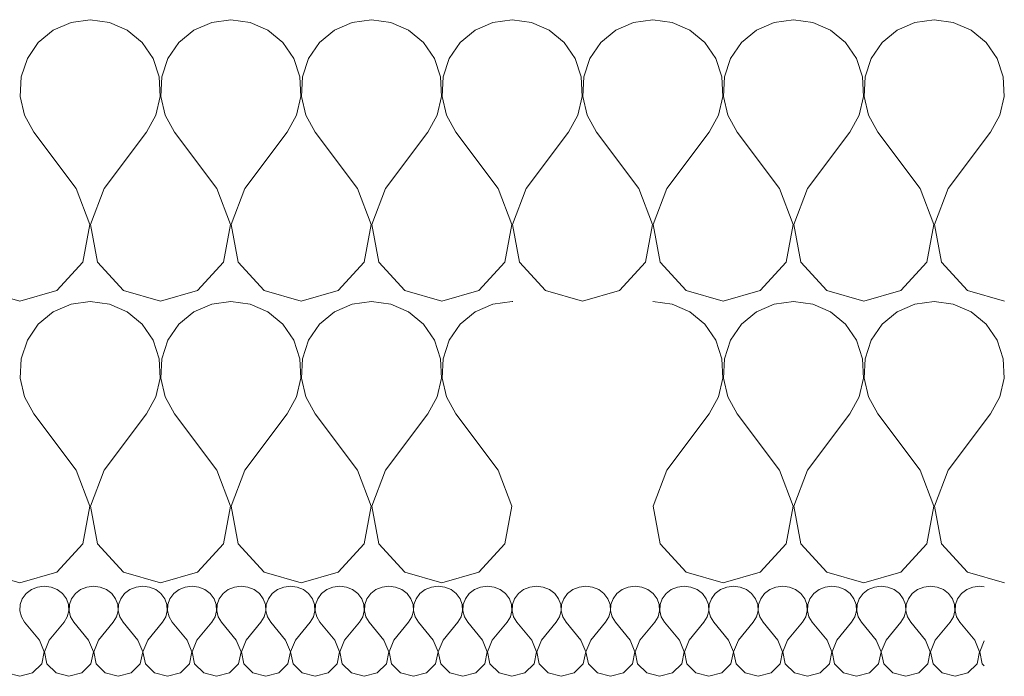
# Model space of a CAD drawing. Header units: millimetres. Extents: x -573548 to 674770, y -246895 to -89040.
# Tile 133 of 199: x 83099 to 83519, y -185929 to -185649. Entities that reach past the tile are written whole.
import ezdxf

# ---------------------------------------------------------------- set-up
doc = ezdxf.new("R2010")
doc.units = ezdxf.units.MM
doc.layers.add('Nowe_Drawing & Figure', color=7, linetype='Continuous')
doc.layers.add('Nowe_Drawing & Figure_Nr_pióra__59', color=8, linetype='Continuous', lineweight=9)

# ---------------------------------------------------------------- blocks, each defined once
blk = doc.blocks.new('*X106', base_point=(494560.37, -64691.1))
at = {"layer": 'Nowe_Drawing & Figure', "color": 21, "linetype": 'Continuous', "lineweight": 13, "true_color": 0xffaaaa}
for p, q in [((494450.85, -27260.17), (494449.21, -27262.35)), ((494453.08, -27258.48), (494450.85, -27260.17)), ((494455.73, -27257.41), (494453.08, -27258.48)), ((494458.6, -27257.05), (494455.73, -27257.41)), ((494461.47, -27257.41), (494458.6, -27257.05)), ((494464.12, -27258.48), (494461.47, -27257.41)), ((494466.35, -27260.17), (494464.12, -27258.48)), ((494468, -27262.35), (494466.35, -27260.17)), ((494471.85, -27260.17), (494470.21, -27262.35)), ((494474.08, -27258.48), (494471.85, -27260.17)), ((494476.73, -27257.41), (494474.08, -27258.48)), ((494479.6, -27257.05), (494476.73, -27257.41)), ((494482.47, -27257.41), (494479.6, -27257.05)), ((494485.12, -27258.48), (494482.47, -27257.41)), ((494487.35, -27260.17), (494485.12, -27258.48)), ((494489, -27262.35), (494487.35, -27260.17)), ((494492.85, -27260.17), (494491.21, -27262.35)), ((494495.08, -27258.48), (494492.85, -27260.17)), ((494497.73, -27257.41), (494495.08, -27258.48)), ((494500.6, -27257.05), (494497.73, -27257.41)), ((494503.47, -27257.41), (494500.6, -27257.05)), ((494506.12, -27258.48), (494503.47, -27257.41)), ((494508.35, -27260.17), (494506.12, -27258.48)), ((494510, -27262.35), (494508.35, -27260.17)), ((494513.85, -27260.17), (494512.21, -27262.35)), ((494516.08, -27258.48), (494513.85, -27260.17)), ((494518.73, -27257.41), (494516.08, -27258.48)), ((494521.6, -27257.05), (494518.73, -27257.41)), ((494524.47, -27257.41), (494521.6, -27257.05)), ((494527.12, -27258.48), (494524.47, -27257.41)), ((494529.35, -27260.17), (494527.12, -27258.48)), ((494531, -27262.35), (494529.35, -27260.17)), ((494534.85, -27260.17), (494533.21, -27262.35)), ((494537.08, -27258.48), (494534.85, -27260.17)), ((494539.73, -27257.41), (494537.08, -27258.48)), ((494542.6, -27257.05), (494539.73, -27257.41)), ((494545.47, -27257.41), (494542.6, -27257.05)), ((494548.12, -27258.48), (494545.47, -27257.41)), ((494550.35, -27260.17), (494548.12, -27258.48)), ((494552, -27262.35), (494550.35, -27260.17)), ((494555.85, -27260.17), (494554.21, -27262.35)), ((494558.08, -27258.48), (494555.85, -27260.17)), ((494560.73, -27257.41), (494558.08, -27258.48)), ((494563.6, -27257.05), (494560.73, -27257.41)), ((494566.47, -27257.41), (494563.6, -27257.05)), ((494569.12, -27258.48), (494566.47, -27257.41)), ((494571.35, -27260.17), (494569.12, -27258.48)), ((494573, -27262.35), (494571.35, -27260.17)), ((494576.85, -27260.17), (494575.21, -27262.35)), ((494579.08, -27258.48), (494576.85, -27260.17)), ((494581.73, -27257.41), (494579.08, -27258.48)), ((494584.6, -27257.05), (494581.73, -27257.41)), ((494587.47, -27257.41), (494584.6, -27257.05)), ((494590.12, -27258.48), (494587.47, -27257.41)), ((494592.35, -27260.17), (494590.12, -27258.48)), ((494594, -27262.35), (494592.35, -27260.17)), ((494597.85, -27260.17), (494596.21, -27262.35)), ((494600.08, -27258.48), (494597.85, -27260.17)), ((494602.73, -27257.41), (494600.08, -27258.48)), ((494605.6, -27257.05), (494602.73, -27257.41)), ((494608.47, -27257.41), (494605.6, -27257.05)), ((494611.12, -27258.48), (494608.47, -27257.41)), ((494613.35, -27260.17), (494611.12, -27258.48)), ((494615, -27262.35), (494613.35, -27260.17)), ((494618.85, -27260.17), (494617.21, -27262.35)), ((494621.08, -27258.48), (494618.85, -27260.17)), ((494623.73, -27257.41), (494621.08, -27258.48)), ((494626.6, -27257.05), (494623.73, -27257.41)), ((494629.47, -27257.41), (494626.6, -27257.05)), ((494632.12, -27258.48), (494629.47, -27257.41)), ((494634.35, -27260.17), (494632.12, -27258.48)), ((494636, -27262.35), (494634.35, -27260.17)), ((494639.85, -27260.17), (494638.21, -27262.35)), ((494642.08, -27258.48), (494639.85, -27260.17)), ((494644.73, -27257.41), (494642.08, -27258.48)), ((494647.6, -27257.05), (494644.73, -27257.41)), ((494650.47, -27257.41), (494647.6, -27257.05)), ((494653.12, -27258.48), (494650.47, -27257.41)), ((494655.35, -27260.17), (494653.12, -27258.48)), ((494657, -27262.35), (494655.35, -27260.17)), ((494660.85, -27260.17), (494659.21, -27262.35)), ((494663.08, -27258.48), (494660.85, -27260.17)), ((494665.73, -27257.41), (494663.08, -27258.48)), ((494668.6, -27257.05), (494665.73, -27257.41)), ((494671.47, -27257.41), (494668.6, -27257.05)), ((494674.12, -27258.48), (494671.47, -27257.41)), ((494676.35, -27260.17), (494674.12, -27258.48)), ((494678, -27262.35), (494676.35, -27260.17)), ((494681.85, -27260.17), (494680.21, -27262.35)), ((494684.08, -27258.48), (494681.85, -27260.17)), ((494686.73, -27257.41), (494684.08, -27258.48)), ((494689.6, -27257.05), (494686.73, -27257.41)), ((494692.47, -27257.41), (494689.6, -27257.05)), ((494695.12, -27258.48), (494692.47, -27257.41)), ((494697.35, -27260.17), (494695.12, -27258.48)), ((494699, -27262.35), (494697.35, -27260.17)), ((494702.85, -27260.17), (494701.21, -27262.35)), ((494705.08, -27258.48), (494702.85, -27260.17)), ((494707.73, -27257.41), (494705.08, -27258.48)), ((494710.6, -27257.05), (494707.73, -27257.41)), ((494713.47, -27257.41), (494710.6, -27257.05)), ((494716.12, -27258.48), (494713.47, -27257.41)), ((494718.35, -27260.17), (494716.12, -27258.48)), ((494720, -27262.35), (494718.35, -27260.17)), ((494723.85, -27260.17), (494722.21, -27262.35)), ((494726.08, -27258.48), (494723.85, -27260.17)), ((494728.73, -27257.41), (494726.08, -27258.48)), ((494731.6, -27257.05), (494728.73, -27257.41)), ((494734.47, -27257.41), (494731.6, -27257.05)), ((494737.12, -27258.48), (494734.47, -27257.41)), ((494739.35, -27260.17), (494737.12, -27258.48)), ((494741, -27262.35), (494739.35, -27260.17)), ((494744.85, -27260.17), (494743.21, -27262.35)), ((494747.08, -27258.48), (494744.85, -27260.17)), ((494749.73, -27257.41), (494747.08, -27258.48)), ((494752.6, -27257.05), (494749.73, -27257.41)), ((494755.47, -27257.41), (494752.6, -27257.05)), ((494758.12, -27258.48), (494755.47, -27257.41)), ((494760.35, -27260.17), (494758.12, -27258.48)), ((494762, -27262.35), (494760.35, -27260.17)), ((494765.85, -27260.17), (494764.21, -27262.35)), ((494768.08, -27258.48), (494765.85, -27260.17)), ((494770.73, -27257.41), (494768.08, -27258.48)), ((494773.6, -27257.05), (494770.73, -27257.41)), ((494776.47, -27257.41), (494773.6, -27257.05)), ((494779.12, -27258.48), (494776.47, -27257.41)), ((494781.35, -27260.17), (494779.12, -27258.48)), ((494783, -27262.35), (494781.35, -27260.17)), ((494786.85, -27260.17), (494785.21, -27262.35)), ((494789.08, -27258.48), (494786.85, -27260.17)), ((494791.73, -27257.41), (494789.08, -27258.48)), ((494794.6, -27257.05), (494791.73, -27257.41)), ((494797.47, -27257.41), (494794.6, -27257.05)), ((494800.12, -27258.48), (494797.47, -27257.41)), ((494802.35, -27260.17), (494800.12, -27258.48)), ((494804, -27262.35), (494802.35, -27260.17)), ((494807.85, -27260.17), (494806.21, -27262.35)), ((494810.08, -27258.48), (494807.85, -27260.17)), ((494812.73, -27257.41), (494810.08, -27258.48)), ((494815.6, -27257.05), (494812.73, -27257.41)), ((494818.47, -27257.41), (494815.6, -27257.05)), ((494821.12, -27258.48), (494818.47, -27257.41)), ((494823.35, -27260.17), (494821.12, -27258.48)), ((494825, -27262.35), (494823.35, -27260.17)), ((494828.85, -27260.17), (494827.21, -27262.35)), ((494831.08, -27258.48), (494828.85, -27260.17)), ((494833.73, -27257.41), (494831.08, -27258.48)), ((494836.6, -27257.05), (494833.73, -27257.41)), ((494839.47, -27257.41), (494836.6, -27257.05)), ((494842.12, -27258.48), (494839.47, -27257.41)), ((494844.35, -27260.17), (494842.12, -27258.48)), ((494846, -27262.35), (494844.35, -27260.17)), ((494849.85, -27260.17), (494848.21, -27262.35)), ((494852.08, -27258.48), (494849.85, -27260.17)), ((494854.73, -27257.41), (494852.08, -27258.48)), ((494857.6, -27257.05), (494854.73, -27257.41)), ((494859.6, -27257.3), (494857.6, -27257.05)), ((494449.21, -27262.35), (494448.29, -27264.86)), ((494468.92, -27264.86), (494468, -27262.35)), ((494470.21, -27262.35), (494469.29, -27264.86)), ((494489.92, -27264.86), (494489, -27262.35)), ((494491.21, -27262.35), (494490.29, -27264.86)), ((494510.92, -27264.86), (494510, -27262.35)), ((494512.21, -27262.35), (494511.29, -27264.86)), ((494531.92, -27264.86), (494531, -27262.35)), ((494533.21, -27262.35), (494532.29, -27264.86)), ((494552.92, -27264.86), (494552, -27262.35)), ((494554.21, -27262.35), (494553.29, -27264.86)), ((494573.92, -27264.86), (494573, -27262.35)), ((494575.21, -27262.35), (494574.29, -27264.86)), ((494594.92, -27264.86), (494594, -27262.35)), ((494596.21, -27262.35), (494595.29, -27264.86)), ((494615.92, -27264.86), (494615, -27262.35)), ((494617.21, -27262.35), (494616.29, -27264.86)), ((494636.92, -27264.86), (494636, -27262.35)), ((494638.21, -27262.35), (494637.29, -27264.86)), ((494657.92, -27264.86), (494657, -27262.35)), ((494659.21, -27262.35), (494658.29, -27264.86)), ((494678.92, -27264.86), (494678, -27262.35)), ((494680.21, -27262.35), (494679.29, -27264.86)), ((494699.92, -27264.86), (494699, -27262.35)), ((494701.21, -27262.35), (494700.29, -27264.86)), ((494720.92, -27264.86), (494720, -27262.35)), ((494722.21, -27262.35), (494721.29, -27264.86)), ((494741.92, -27264.86), (494741, -27262.35)), ((494743.21, -27262.35), (494742.29, -27264.86)), ((494762.92, -27264.86), (494762, -27262.35)), ((494764.21, -27262.35), (494763.29, -27264.86)), ((494783.92, -27264.86), (494783, -27262.35)), ((494785.21, -27262.35), (494784.29, -27264.86)), ((494804.92, -27264.86), (494804, -27262.35)), ((494806.21, -27262.35), (494805.29, -27264.86)), ((494825.92, -27264.86), (494825, -27262.35)), ((494827.21, -27262.35), (494826.29, -27264.86)), ((494846.92, -27264.86), (494846, -27262.35)), ((494848.21, -27262.35), (494847.29, -27264.86)), ((494448.29, -27264.86), (494448.15, -27267.51)), ((494448.15, -27267.51), (494448.8, -27270.09)), ((494468.41, -27270.09), (494469.06, -27267.51)), ((494469.06, -27267.51), (494468.92, -27264.86)), ((494469.29, -27264.86), (494469.15, -27267.51)), ((494469.15, -27267.51), (494469.8, -27270.09)), ((494489.41, -27270.09), (494490.06, -27267.51)), ((494490.06, -27267.51), (494489.92, -27264.86)), ((494490.29, -27264.86), (494490.15, -27267.51)), ((494490.15, -27267.51), (494490.8, -27270.09)), ((494510.41, -27270.09), (494511.06, -27267.51)), ((494511.06, -27267.51), (494510.92, -27264.86)), ((494511.29, -27264.86), (494511.15, -27267.51)), ((494511.15, -27267.51), (494511.8, -27270.09)), ((494531.41, -27270.09), (494532.06, -27267.51)), ((494532.06, -27267.51), (494531.92, -27264.86)), ((494532.29, -27264.86), (494532.15, -27267.51)), ((494532.15, -27267.51), (494532.8, -27270.09)), ((494552.41, -27270.09), (494553.06, -27267.51)), ((494553.06, -27267.51), (494552.92, -27264.86)), ((494553.29, -27264.86), (494553.15, -27267.51)), ((494553.15, -27267.51), (494553.8, -27270.09)), ((494573.41, -27270.09), (494574.06, -27267.51)), ((494574.06, -27267.51), (494573.92, -27264.86)), ((494574.29, -27264.86), (494574.15, -27267.51)), ((494574.15, -27267.51), (494574.8, -27270.09)), ((494594.41, -27270.09), (494595.06, -27267.51)), ((494595.06, -27267.51), (494594.92, -27264.86)), ((494595.29, -27264.86), (494595.15, -27267.51)), ((494595.15, -27267.51), (494595.8, -27270.09)), ((494615.41, -27270.09), (494616.06, -27267.51)), ((494616.06, -27267.51), (494615.92, -27264.86)), ((494616.29, -27264.86), (494616.15, -27267.51)), ((494616.15, -27267.51), (494616.8, -27270.09)), ((494636.41, -27270.09), (494637.06, -27267.51)), ((494637.06, -27267.51), (494636.92, -27264.86)), ((494637.29, -27264.86), (494637.15, -27267.51)), ((494637.15, -27267.51), (494637.8, -27270.09)), ((494657.41, -27270.09), (494658.06, -27267.51)), ((494658.06, -27267.51), (494657.92, -27264.86)), ((494658.29, -27264.86), (494658.15, -27267.51)), ((494658.15, -27267.51), (494658.8, -27270.09)), ((494678.41, -27270.09), (494679.06, -27267.51)), ((494679.06, -27267.51), (494678.92, -27264.86)), ((494679.29, -27264.86), (494679.15, -27267.51)), ((494679.15, -27267.51), (494679.8, -27270.09)), ((494699.41, -27270.09), (494700.06, -27267.51)), ((494700.06, -27267.51), (494699.92, -27264.86)), ((494700.29, -27264.86), (494700.15, -27267.51)), ((494700.15, -27267.51), (494700.8, -27270.09)), ((494720.41, -27270.09), (494721.06, -27267.51)), ((494721.06, -27267.51), (494720.92, -27264.86)), ((494721.29, -27264.86), (494721.15, -27267.51)), ((494721.15, -27267.51), (494721.8, -27270.09)), ((494741.41, -27270.09), (494742.06, -27267.51)), ((494742.06, -27267.51), (494741.92, -27264.86)), ((494742.29, -27264.86), (494742.15, -27267.51)), ((494742.15, -27267.51), (494742.8, -27270.09)), ((494762.41, -27270.09), (494763.06, -27267.51)), ((494763.06, -27267.51), (494762.92, -27264.86)), ((494763.29, -27264.86), (494763.15, -27267.51)), ((494763.15, -27267.51), (494763.8, -27270.09)), ((494783.41, -27270.09), (494784.06, -27267.51)), ((494784.06, -27267.51), (494783.92, -27264.86)), ((494784.29, -27264.86), (494784.15, -27267.51)), ((494784.15, -27267.51), (494784.8, -27270.09)), ((494804.41, -27270.09), (494805.06, -27267.51)), ((494805.06, -27267.51), (494804.92, -27264.86)), ((494805.29, -27264.86), (494805.15, -27267.51)), ((494805.15, -27267.51), (494805.8, -27270.09)), ((494825.41, -27270.09), (494826.06, -27267.51)), ((494826.06, -27267.51), (494825.92, -27264.86)), ((494826.29, -27264.86), (494826.15, -27267.51)), ((494826.15, -27267.51), (494826.8, -27270.09)), ((494846.41, -27270.09), (494847.06, -27267.51)), ((494847.06, -27267.51), (494846.92, -27264.86)), ((494847.29, -27264.86), (494847.15, -27267.51)), ((494847.15, -27267.51), (494847.8, -27270.09)), ((494448.8, -27270.09), (494450.2, -27272.41)), ((494456.5, -27280.09), (494450.2, -27272.41)), ((494460.7, -27280.09), (494467, -27272.41)), ((494467, -27272.41), (494468.41, -27270.09)), ((494469.8, -27270.09), (494471.2, -27272.41)), ((494477.5, -27280.09), (494471.2, -27272.41)), ((494481.7, -27280.09), (494488, -27272.41)), ((494488, -27272.41), (494489.41, -27270.09)), ((494490.8, -27270.09), (494492.2, -27272.41)), ((494498.5, -27280.09), (494492.2, -27272.41)), ((494502.7, -27280.09), (494509, -27272.41)), ((494509, -27272.41), (494510.41, -27270.09)), ((494511.8, -27270.09), (494513.2, -27272.41)), ((494519.5, -27280.09), (494513.2, -27272.41)), ((494523.7, -27280.09), (494530, -27272.41)), ((494530, -27272.41), (494531.41, -27270.09)), ((494532.8, -27270.09), (494534.2, -27272.41)), ((494540.5, -27280.09), (494534.2, -27272.41)), ((494544.7, -27280.09), (494551, -27272.41)), ((494551, -27272.41), (494552.41, -27270.09)), ((494553.8, -27270.09), (494555.2, -27272.41)), ((494561.5, -27280.09), (494555.2, -27272.41)), ((494565.7, -27280.09), (494572, -27272.41)), ((494572, -27272.41), (494573.41, -27270.09)), ((494574.8, -27270.09), (494576.2, -27272.41)), ((494582.5, -27280.09), (494576.2, -27272.41)), ((494586.7, -27280.09), (494593, -27272.41)), ((494593, -27272.41), (494594.41, -27270.09)), ((494595.8, -27270.09), (494597.2, -27272.41)), ((494603.5, -27280.09), (494597.2, -27272.41)), ((494607.7, -27280.09), (494614, -27272.41)), ((494614, -27272.41), (494615.41, -27270.09)), ((494616.8, -27270.09), (494618.2, -27272.41)), ((494624.5, -27280.09), (494618.2, -27272.41)), ((494628.7, -27280.09), (494635, -27272.41)), ((494635, -27272.41), (494636.41, -27270.09)), ((494637.8, -27270.09), (494639.2, -27272.41)), ((494645.5, -27280.09), (494639.2, -27272.41)), ((494649.7, -27280.09), (494656, -27272.41)), ((494656, -27272.41), (494657.41, -27270.09)), ((494658.8, -27270.09), (494660.2, -27272.41)), ((494666.5, -27280.09), (494660.2, -27272.41)), ((494670.7, -27280.09), (494677, -27272.41)), ((494677, -27272.41), (494678.41, -27270.09)), ((494679.8, -27270.09), (494681.2, -27272.41)), ((494687.5, -27280.09), (494681.2, -27272.41)), ((494691.7, -27280.09), (494698, -27272.41)), ((494698, -27272.41), (494699.41, -27270.09)), ((494700.8, -27270.09), (494702.2, -27272.41)), ((494708.5, -27280.09), (494702.2, -27272.41)), ((494712.7, -27280.09), (494719, -27272.41)), ((494719, -27272.41), (494720.41, -27270.09)), ((494721.8, -27270.09), (494723.2, -27272.41)), ((494729.5, -27280.09), (494723.2, -27272.41)), ((494733.7, -27280.09), (494740, -27272.41)), ((494740, -27272.41), (494741.41, -27270.09)), ((494742.8, -27270.09), (494744.2, -27272.41)), ((494750.5, -27280.09), (494744.2, -27272.41)), ((494754.7, -27280.09), (494761, -27272.41)), ((494761, -27272.41), (494762.41, -27270.09)), ((494763.8, -27270.09), (494765.2, -27272.41)), ((494771.5, -27280.09), (494765.2, -27272.41)), ((494775.7, -27280.09), (494782, -27272.41)), ((494782, -27272.41), (494783.41, -27270.09)), ((494784.8, -27270.09), (494786.2, -27272.41)), ((494792.5, -27280.09), (494786.2, -27272.41)), ((494796.7, -27280.09), (494803, -27272.41)), ((494803, -27272.41), (494804.41, -27270.09)), ((494805.8, -27270.09), (494807.2, -27272.41)), ((494813.5, -27280.09), (494807.2, -27272.41)), ((494817.7, -27280.09), (494824, -27272.41)), ((494824, -27272.41), (494825.41, -27270.09)), ((494826.8, -27270.09), (494828.2, -27272.41)), ((494834.5, -27280.09), (494828.2, -27272.41)), ((494838.7, -27280.09), (494845, -27272.41)), ((494845, -27272.41), (494846.41, -27270.09)), ((494847.8, -27270.09), (494849.2, -27272.41)), ((494855.5, -27280.09), (494849.2, -27272.41)), ((494458.56, -27284.98), (494456.5, -27280.09)), ((494460.7, -27280.09), (494458.65, -27284.98)), ((494479.56, -27284.98), (494477.5, -27280.09)), ((494481.7, -27280.09), (494479.65, -27284.98)), ((494500.56, -27284.98), (494498.5, -27280.09)), ((494502.7, -27280.09), (494500.65, -27284.98)), ((494521.56, -27284.98), (494519.5, -27280.09)), ((494523.7, -27280.09), (494521.65, -27284.98)), ((494542.56, -27284.98), (494540.5, -27280.09)), ((494544.7, -27280.09), (494542.65, -27284.98)), ((494563.56, -27284.98), (494561.5, -27280.09)), ((494565.7, -27280.09), (494563.65, -27284.98)), ((494584.56, -27284.98), (494582.5, -27280.09)), ((494586.7, -27280.09), (494584.65, -27284.98)), ((494605.56, -27284.98), (494603.5, -27280.09)), ((494607.7, -27280.09), (494605.65, -27284.98)), ((494626.56, -27284.98), (494624.5, -27280.09)), ((494628.7, -27280.09), (494626.65, -27284.98)), ((494647.56, -27284.98), (494645.5, -27280.09)), ((494649.7, -27280.09), (494647.65, -27284.98)), ((494668.56, -27284.98), (494666.5, -27280.09)), ((494670.7, -27280.09), (494668.65, -27284.98)), ((494689.56, -27284.98), (494687.5, -27280.09)), ((494691.7, -27280.09), (494689.65, -27284.98)), ((494710.56, -27284.98), (494708.5, -27280.09)), ((494712.7, -27280.09), (494710.65, -27284.98)), ((494731.56, -27284.98), (494729.5, -27280.09)), ((494733.7, -27280.09), (494731.65, -27284.98)), ((494752.56, -27284.98), (494750.5, -27280.09)), ((494754.7, -27280.09), (494752.65, -27284.98)), ((494773.56, -27284.98), (494771.5, -27280.09)), ((494775.7, -27280.09), (494773.65, -27284.98)), ((494794.56, -27284.98), (494792.5, -27280.09)), ((494796.7, -27280.09), (494794.65, -27284.98)), ((494815.56, -27284.98), (494813.5, -27280.09)), ((494817.7, -27280.09), (494815.65, -27284.98)), ((494836.56, -27284.98), (494834.5, -27280.09)), ((494838.7, -27280.09), (494836.65, -27284.98)), ((494857.56, -27284.98), (494855.5, -27280.09)), ((494859.6, -27280.32), (494857.65, -27284.98)), ((494457.5, -27290.14), (494458.56, -27284.98)), ((494458.65, -27284.98), (494459.71, -27290.14)), ((494478.5, -27290.14), (494479.56, -27284.98)), ((494479.65, -27284.98), (494480.71, -27290.14)), ((494499.5, -27290.14), (494500.56, -27284.98)), ((494500.65, -27284.98), (494501.71, -27290.14)), ((494520.5, -27290.14), (494521.56, -27284.98)), ((494521.65, -27284.98), (494522.71, -27290.14)), ((494541.5, -27290.14), (494542.56, -27284.98)), ((494542.65, -27284.98), (494543.71, -27290.14)), ((494562.5, -27290.14), (494563.56, -27284.98)), ((494563.65, -27284.98), (494564.71, -27290.14)), ((494583.5, -27290.14), (494584.56, -27284.98)), ((494584.65, -27284.98), (494585.71, -27290.14)), ((494604.5, -27290.14), (494605.56, -27284.98)), ((494605.65, -27284.98), (494606.71, -27290.14)), ((494625.5, -27290.14), (494626.56, -27284.98)), ((494626.65, -27284.98), (494627.71, -27290.14)), ((494646.5, -27290.14), (494647.56, -27284.98)), ((494647.65, -27284.98), (494648.71, -27290.14)), ((494667.5, -27290.14), (494668.56, -27284.98)), ((494668.65, -27284.98), (494669.71, -27290.14)), ((494688.5, -27290.14), (494689.56, -27284.98)), ((494689.65, -27284.98), (494690.71, -27290.14)), ((494709.5, -27290.14), (494710.56, -27284.98)), ((494710.65, -27284.98), (494711.71, -27290.14)), ((494730.5, -27290.14), (494731.56, -27284.98)), ((494731.65, -27284.98), (494732.71, -27290.14)), ((494751.5, -27290.14), (494752.56, -27284.98)), ((494752.65, -27284.98), (494753.71, -27290.14)), ((494772.5, -27290.14), (494773.56, -27284.98)), ((494773.65, -27284.98), (494774.71, -27290.14)), ((494793.5, -27290.14), (494794.56, -27284.98)), ((494794.65, -27284.98), (494795.71, -27290.14)), ((494814.5, -27290.14), (494815.56, -27284.98)), ((494815.65, -27284.98), (494816.71, -27290.14)), ((494835.5, -27290.14), (494836.56, -27284.98)), ((494836.65, -27284.98), (494837.71, -27290.14)), ((494856.5, -27290.14), (494857.56, -27284.98)), ((494857.65, -27284.98), (494858.71, -27290.14)), ((494442.58, -27294.01), (494448.1, -27295.45)), ((494448.1, -27295.45), (494453.62, -27294.01)), ((494453.62, -27294.01), (494457.5, -27290.14)), ((494459.71, -27290.14), (494463.58, -27294.01)), ((494463.58, -27294.01), (494469.1, -27295.45)), ((494469.1, -27295.45), (494474.62, -27294.01)), ((494474.62, -27294.01), (494478.5, -27290.14)), ((494480.71, -27290.14), (494484.58, -27294.01)), ((494484.58, -27294.01), (494490.1, -27295.45)), ((494490.1, -27295.45), (494495.62, -27294.01)), ((494495.62, -27294.01), (494499.5, -27290.14)), ((494501.71, -27290.14), (494505.58, -27294.01)), ((494505.58, -27294.01), (494511.1, -27295.45)), ((494511.1, -27295.45), (494516.62, -27294.01)), ((494516.62, -27294.01), (494520.5, -27290.14)), ((494522.71, -27290.14), (494526.58, -27294.01)), ((494526.58, -27294.01), (494532.1, -27295.45)), ((494532.1, -27295.45), (494537.62, -27294.01)), ((494537.62, -27294.01), (494541.5, -27290.14)), ((494543.71, -27290.14), (494547.58, -27294.01)), ((494547.58, -27294.01), (494553.1, -27295.45)), ((494553.1, -27295.45), (494558.62, -27294.01)), ((494558.62, -27294.01), (494562.5, -27290.14)), ((494564.71, -27290.14), (494568.58, -27294.01)), ((494568.58, -27294.01), (494574.1, -27295.45)), ((494574.1, -27295.45), (494579.62, -27294.01)), ((494579.62, -27294.01), (494583.5, -27290.14)), ((494585.71, -27290.14), (494589.58, -27294.01)), ((494589.58, -27294.01), (494595.1, -27295.45)), ((494595.1, -27295.45), (494600.62, -27294.01)), ((494600.62, -27294.01), (494604.5, -27290.14)), ((494606.71, -27290.14), (494610.58, -27294.01)), ((494610.58, -27294.01), (494616.1, -27295.45)), ((494616.1, -27295.45), (494621.62, -27294.01)), ((494621.62, -27294.01), (494625.5, -27290.14)), ((494627.71, -27290.14), (494631.58, -27294.01)), ((494631.58, -27294.01), (494637.1, -27295.45)), ((494637.1, -27295.45), (494642.62, -27294.01)), ((494642.62, -27294.01), (494646.5, -27290.14)), ((494648.71, -27290.14), (494652.58, -27294.01)), ((494652.58, -27294.01), (494658.1, -27295.45)), ((494658.1, -27295.45), (494663.62, -27294.01)), ((494663.62, -27294.01), (494667.5, -27290.14)), ((494669.71, -27290.14), (494673.58, -27294.01)), ((494673.58, -27294.01), (494679.1, -27295.45)), ((494679.1, -27295.45), (494684.62, -27294.01)), ((494684.62, -27294.01), (494688.5, -27290.14)), ((494690.71, -27290.14), (494694.58, -27294.01)), ((494694.58, -27294.01), (494700.1, -27295.45)), ((494700.1, -27295.45), (494705.62, -27294.01)), ((494705.62, -27294.01), (494709.5, -27290.14)), ((494711.71, -27290.14), (494715.58, -27294.01)), ((494715.58, -27294.01), (494721.1, -27295.45)), ((494721.1, -27295.45), (494726.62, -27294.01)), ((494726.62, -27294.01), (494730.5, -27290.14)), ((494732.71, -27290.14), (494736.58, -27294.01)), ((494736.58, -27294.01), (494742.1, -27295.45)), ((494742.1, -27295.45), (494747.62, -27294.01)), ((494747.62, -27294.01), (494751.5, -27290.14)), ((494753.71, -27290.14), (494757.58, -27294.01)), ((494757.58, -27294.01), (494763.1, -27295.45)), ((494763.1, -27295.45), (494768.62, -27294.01)), ((494768.62, -27294.01), (494772.5, -27290.14)), ((494774.71, -27290.14), (494778.58, -27294.01)), ((494778.58, -27294.01), (494784.1, -27295.45)), ((494784.1, -27295.45), (494789.62, -27294.01)), ((494789.62, -27294.01), (494793.5, -27290.14)), ((494795.71, -27290.14), (494799.58, -27294.01)), ((494799.58, -27294.01), (494805.1, -27295.45)), ((494805.1, -27295.45), (494810.62, -27294.01)), ((494810.62, -27294.01), (494814.5, -27290.14)), ((494816.71, -27290.14), (494820.58, -27294.01)), ((494820.58, -27294.01), (494826.1, -27295.45)), ((494826.1, -27295.45), (494831.62, -27294.01)), ((494831.62, -27294.01), (494835.5, -27290.14)), ((494837.71, -27290.14), (494841.58, -27294.01)), ((494841.58, -27294.01), (494847.1, -27295.45)), ((494847.1, -27295.45), (494852.62, -27294.01)), ((494852.62, -27294.01), (494856.5, -27290.14)), ((494858.71, -27290.14), (494859.6, -27291.03))]:
    blk.add_line(p, q, dxfattribs=at)
blk = doc.blocks.new('Wypełnienie_1_1', base_point=(494560.37, -64691.1))
at = {"layer": 'Nowe_Drawing & Figure', "color": 21, "linetype": 'Continuous', "lineweight": 13, "true_color": 0xffaaaa}
blk.add_blockref('*X106', (494560.37, -64691.1), dxfattribs=at)
blk = doc.blocks.new('*X116', base_point=(494560.37, -64691.1))
at = {"layer": 'Nowe_Drawing & Figure', "color": 21, "linetype": 'Continuous', "lineweight": 13, "true_color": 0xffaaaa}
for p, q in [((494469.99, -27136.72), (494462.41, -27140.06)), ((494478.18, -27135.58), (494469.99, -27136.72)), ((494486.38, -27136.72), (494478.18, -27135.58)), ((494493.96, -27140.06), (494486.38, -27136.72)), ((494529.99, -27136.72), (494522.41, -27140.06)), ((494538.18, -27135.58), (494529.99, -27136.72)), ((494546.38, -27136.72), (494538.18, -27135.58)), ((494553.96, -27140.06), (494546.38, -27136.72)), ((494589.99, -27136.72), (494582.41, -27140.06)), ((494598.18, -27135.58), (494589.99, -27136.72)), ((494606.38, -27136.72), (494598.19, -27135.58)), ((494613.96, -27140.06), (494606.38, -27136.72)), ((494649.99, -27136.72), (494642.41, -27140.06)), ((494658.18, -27135.58), (494649.99, -27136.72)), ((494658.45, -27135.62), (494658.19, -27135.58)), ((494462.41, -27140.06), (494456.04, -27145.34)), ((494500.33, -27145.34), (494493.96, -27140.06)), ((494522.41, -27140.06), (494516.04, -27145.34)), ((494560.33, -27145.34), (494553.96, -27140.06)), ((494582.41, -27140.06), (494576.04, -27145.34)), ((494620.33, -27145.34), (494613.96, -27140.06)), ((494642.41, -27140.06), (494636.04, -27145.34)), ((494456.04, -27145.34), (494451.35, -27152.16)), ((494505.02, -27152.16), (494500.33, -27145.34)), ((494516.04, -27145.34), (494511.35, -27152.16)), ((494565.02, -27152.16), (494560.33, -27145.34)), ((494576.04, -27145.34), (494571.35, -27152.16)), ((494625.02, -27152.16), (494620.33, -27145.34)), ((494636.04, -27145.34), (494631.35, -27152.16)), ((494451.35, -27152.16), (494448.71, -27160.01)), ((494507.66, -27160.01), (494505.02, -27152.16)), ((494511.35, -27152.16), (494508.71, -27160.01)), ((494567.66, -27160.01), (494565.02, -27152.16)), ((494571.35, -27152.16), (494568.71, -27160.01)), ((494627.66, -27160.01), (494625.02, -27152.16)), ((494631.35, -27152.16), (494628.71, -27160.01)), ((494448.71, -27160.01), (494448.31, -27168.27)), ((494508.06, -27168.27), (494507.66, -27160.01)), ((494508.71, -27160.01), (494508.31, -27168.27)), ((494568.06, -27168.27), (494567.66, -27160.01)), ((494568.71, -27160.01), (494568.31, -27168.27)), ((494628.06, -27168.27), (494627.66, -27160.01)), ((494628.71, -27160.01), (494628.31, -27168.27)), ((494448.31, -27168.27), (494450.18, -27176.34)), ((494506.19, -27176.34), (494508.06, -27168.27)), ((494508.31, -27168.27), (494510.18, -27176.34)), ((494566.19, -27176.34), (494568.06, -27168.27)), ((494568.31, -27168.27), (494570.18, -27176.34)), ((494626.19, -27176.34), (494628.06, -27168.27)), ((494628.31, -27168.27), (494630.18, -27176.34)), ((494450.18, -27176.34), (494454.18, -27183.58)), ((494502.18, -27183.58), (494506.19, -27176.34)), ((494510.18, -27176.34), (494514.18, -27183.58)), ((494562.18, -27183.58), (494566.19, -27176.34)), ((494570.18, -27176.34), (494574.18, -27183.58)), ((494622.18, -27183.58), (494626.19, -27176.34)), ((494630.18, -27176.34), (494634.18, -27183.58)), ((494472.18, -27207.58), (494454.18, -27183.58)), ((494484.18, -27207.58), (494502.18, -27183.58)), ((494532.18, -27207.58), (494514.18, -27183.58)), ((494544.18, -27207.58), (494562.18, -27183.58)), ((494592.18, -27207.58), (494574.18, -27183.58)), ((494604.18, -27207.58), (494622.18, -27183.58)), ((494652.18, -27207.58), (494634.18, -27183.58)), ((494478.06, -27222.89), (494472.18, -27207.58)), ((494484.18, -27207.58), (494478.31, -27222.89)), ((494538.06, -27222.89), (494532.18, -27207.58)), ((494544.18, -27207.58), (494538.31, -27222.89)), ((494598.06, -27222.89), (494592.18, -27207.58)), ((494604.18, -27207.58), (494598.31, -27222.89)), ((494658.06, -27222.89), (494652.18, -27207.58)), ((494475.02, -27239), (494478.06, -27222.89)), ((494478.31, -27222.89), (494481.35, -27239)), ((494535.02, -27239), (494538.06, -27222.89)), ((494538.31, -27222.89), (494541.35, -27239)), ((494595.02, -27239), (494598.06, -27222.89)), ((494598.31, -27222.89), (494601.35, -27239)), ((494655.02, -27239), (494658.06, -27222.89)), ((494463.96, -27251.1), (494475.02, -27239)), ((494481.35, -27239), (494492.41, -27251.1)), ((494523.96, -27251.1), (494535.02, -27239)), ((494541.35, -27239), (494552.41, -27251.1)), ((494583.96, -27251.1), (494595.02, -27239)), ((494601.35, -27239), (494612.41, -27251.1)), ((494643.96, -27251.1), (494655.02, -27239)), ((494432.41, -27251.1), (494448.18, -27255.58)), ((494448.18, -27255.58), (494463.96, -27251.1)), ((494492.41, -27251.1), (494508.18, -27255.58)), ((494508.18, -27255.58), (494523.96, -27251.1)), ((494552.41, -27251.1), (494568.18, -27255.58)), ((494568.18, -27255.58), (494583.96, -27251.1)), ((494612.41, -27251.1), (494628.18, -27255.58)), ((494628.18, -27255.58), (494643.96, -27251.1))]:
    blk.add_line(p, q, dxfattribs=at)
blk = doc.blocks.new('Wypełnienie_6_1', base_point=(494560.37, -64691.1))
at = {"layer": 'Nowe_Drawing & Figure', "color": 21, "linetype": 'Continuous', "lineweight": 13, "true_color": 0xffaaaa}
blk.add_blockref('*X116', (494560.37, -64691.1), dxfattribs=at)
blk = doc.blocks.new('*X118', base_point=(494560.37, -64691.1))
at = {"layer": 'Nowe_Drawing & Figure', "color": 21, "linetype": 'Continuous', "lineweight": 13, "true_color": 0xffaaaa}
for p, q in [((494726.38, -27136.72), (494718.18, -27135.58)), ((494733.96, -27140.06), (494726.38, -27136.72)), ((494769.99, -27136.72), (494762.41, -27140.06)), ((494778.18, -27135.58), (494769.99, -27136.72)), ((494786.38, -27136.72), (494778.18, -27135.58)), ((494793.96, -27140.06), (494786.38, -27136.72)), ((494829.99, -27136.72), (494822.41, -27140.06)), ((494838.18, -27135.58), (494829.99, -27136.72)), ((494846.38, -27136.72), (494838.18, -27135.58)), ((494853.96, -27140.06), (494846.38, -27136.72)), ((494740.33, -27145.34), (494733.96, -27140.06)), ((494762.41, -27140.06), (494756.04, -27145.34)), ((494800.33, -27145.34), (494793.96, -27140.06)), ((494822.41, -27140.06), (494816.04, -27145.34)), ((494860.33, -27145.34), (494853.96, -27140.06)), ((494745.02, -27152.16), (494740.33, -27145.34)), ((494756.04, -27145.34), (494751.35, -27152.16)), ((494805.02, -27152.16), (494800.33, -27145.34)), ((494816.04, -27145.34), (494811.35, -27152.16)), ((494865.02, -27152.16), (494860.33, -27145.34)), ((494747.66, -27160.01), (494745.02, -27152.16)), ((494751.35, -27152.16), (494748.71, -27160.01)), ((494807.66, -27160.01), (494805.02, -27152.16)), ((494811.35, -27152.16), (494808.71, -27160.01)), ((494867.66, -27160.01), (494865.02, -27152.16)), ((494748.06, -27168.27), (494747.66, -27160.01)), ((494748.71, -27160.01), (494748.31, -27168.27)), ((494808.06, -27168.27), (494807.66, -27160.01)), ((494808.71, -27160.01), (494808.31, -27168.27)), ((494868.06, -27168.27), (494867.66, -27160.01)), ((494746.19, -27176.34), (494748.06, -27168.27)), ((494748.31, -27168.27), (494750.18, -27176.34)), ((494806.19, -27176.34), (494808.06, -27168.27)), ((494808.31, -27168.27), (494810.18, -27176.34)), ((494866.19, -27176.34), (494868.06, -27168.27)), ((494742.18, -27183.58), (494746.19, -27176.34)), ((494750.18, -27176.34), (494754.18, -27183.58)), ((494802.18, -27183.58), (494806.19, -27176.34)), ((494810.18, -27176.34), (494814.18, -27183.58)), ((494862.18, -27183.58), (494866.19, -27176.34)), ((494724.18, -27207.58), (494742.18, -27183.58)), ((494772.18, -27207.58), (494754.18, -27183.58)), ((494784.18, -27207.58), (494802.18, -27183.58)), ((494832.18, -27207.58), (494814.18, -27183.58)), ((494844.18, -27207.58), (494862.18, -27183.58)), ((494724.18, -27207.58), (494718.31, -27222.89)), ((494778.06, -27222.89), (494772.18, -27207.58)), ((494784.18, -27207.58), (494778.31, -27222.89)), ((494838.06, -27222.89), (494832.18, -27207.58)), ((494844.18, -27207.58), (494838.31, -27222.89)), ((494718.31, -27222.89), (494721.35, -27239)), ((494775.02, -27239), (494778.06, -27222.89)), ((494778.31, -27222.89), (494781.35, -27239)), ((494835.02, -27239), (494838.06, -27222.89)), ((494838.31, -27222.89), (494841.35, -27239)), ((494721.35, -27239), (494732.41, -27251.1)), ((494763.96, -27251.1), (494775.02, -27239)), ((494781.35, -27239), (494792.41, -27251.1)), ((494823.96, -27251.1), (494835.02, -27239)), ((494841.35, -27239), (494852.41, -27251.1)), ((494732.41, -27251.1), (494748.18, -27255.58)), ((494748.18, -27255.58), (494763.96, -27251.1)), ((494792.41, -27251.1), (494808.18, -27255.58)), ((494808.18, -27255.58), (494823.96, -27251.1)), ((494852.41, -27251.1), (494868.18, -27255.58))]:
    blk.add_line(p, q, dxfattribs=at)
blk = doc.blocks.new('Wypełnienie_7_1', base_point=(494560.37, -64691.1))
at = {"layer": 'Nowe_Drawing & Figure', "color": 21, "linetype": 'Continuous', "lineweight": 13, "true_color": 0xffaaaa}
blk.add_blockref('*X118', (494560.37, -64691.1), dxfattribs=at)
blk = doc.blocks.new('*X162', base_point=(494560.37, -64691.1))
at = {"layer": 'Nowe_Drawing & Figure', "color": 21, "linetype": 'Continuous', "lineweight": 13, "true_color": 0xffaaaa}
for p, q in [((494469.99, -27016.59), (494462.41, -27019.93)), ((494478.18, -27015.45), (494469.99, -27016.59)), ((494486.38, -27016.59), (494478.18, -27015.45)), ((494493.96, -27019.93), (494486.38, -27016.59)), ((494529.99, -27016.59), (494522.41, -27019.93)), ((494538.18, -27015.45), (494529.99, -27016.59)), ((494546.38, -27016.59), (494538.18, -27015.45)), ((494553.96, -27019.93), (494546.38, -27016.59)), ((494589.99, -27016.59), (494582.41, -27019.93)), ((494598.18, -27015.45), (494589.99, -27016.59)), ((494606.38, -27016.59), (494598.18, -27015.45)), ((494613.96, -27019.93), (494606.38, -27016.59)), ((494649.99, -27016.59), (494642.41, -27019.93)), ((494658.18, -27015.45), (494649.99, -27016.59)), ((494666.38, -27016.59), (494658.18, -27015.45)), ((494673.96, -27019.93), (494666.38, -27016.59)), ((494709.99, -27016.59), (494702.41, -27019.93)), ((494718.18, -27015.45), (494709.99, -27016.59)), ((494726.38, -27016.59), (494718.18, -27015.45)), ((494733.96, -27019.93), (494726.38, -27016.59)), ((494769.99, -27016.59), (494762.41, -27019.93)), ((494778.18, -27015.45), (494769.99, -27016.59)), ((494786.38, -27016.59), (494778.18, -27015.45)), ((494793.96, -27019.93), (494786.38, -27016.59)), ((494829.99, -27016.59), (494822.41, -27019.93)), ((494838.18, -27015.45), (494829.99, -27016.59)), ((494846.38, -27016.59), (494838.18, -27015.45)), ((494853.96, -27019.93), (494846.38, -27016.59)), ((494462.41, -27019.93), (494456.04, -27025.21)), ((494500.33, -27025.21), (494493.96, -27019.93)), ((494522.41, -27019.93), (494516.04, -27025.21)), ((494560.33, -27025.21), (494553.96, -27019.93)), ((494582.41, -27019.93), (494576.04, -27025.21)), ((494620.33, -27025.21), (494613.96, -27019.93)), ((494642.41, -27019.93), (494636.04, -27025.21)), ((494680.33, -27025.21), (494673.96, -27019.93)), ((494702.41, -27019.93), (494696.04, -27025.21)), ((494740.33, -27025.21), (494733.96, -27019.93)), ((494762.41, -27019.93), (494756.04, -27025.21)), ((494800.33, -27025.21), (494793.96, -27019.93)), ((494822.41, -27019.93), (494816.04, -27025.21)), ((494860.33, -27025.21), (494853.96, -27019.93)), ((494456.04, -27025.21), (494451.35, -27032.03)), ((494505.02, -27032.03), (494500.33, -27025.21)), ((494516.04, -27025.21), (494511.35, -27032.03)), ((494565.02, -27032.03), (494560.33, -27025.21)), ((494576.04, -27025.21), (494571.35, -27032.03)), ((494625.02, -27032.03), (494620.33, -27025.21)), ((494636.04, -27025.21), (494631.35, -27032.03)), ((494685.02, -27032.03), (494680.33, -27025.21)), ((494696.04, -27025.21), (494691.35, -27032.03)), ((494745.02, -27032.03), (494740.33, -27025.21)), ((494756.04, -27025.21), (494751.35, -27032.03)), ((494805.02, -27032.03), (494800.33, -27025.21)), ((494816.04, -27025.21), (494811.35, -27032.03)), ((494865.02, -27032.03), (494860.33, -27025.21)), ((494451.35, -27032.03), (494448.71, -27039.87)), ((494507.66, -27039.87), (494505.02, -27032.03)), ((494511.35, -27032.03), (494508.71, -27039.87)), ((494567.66, -27039.87), (494565.02, -27032.03)), ((494571.35, -27032.03), (494568.71, -27039.87)), ((494627.66, -27039.87), (494625.02, -27032.03)), ((494631.35, -27032.03), (494628.71, -27039.87)), ((494687.66, -27039.87), (494685.02, -27032.03)), ((494691.35, -27032.03), (494688.71, -27039.87)), ((494747.66, -27039.87), (494745.02, -27032.03)), ((494751.35, -27032.03), (494748.71, -27039.87)), ((494807.66, -27039.87), (494805.02, -27032.03)), ((494811.35, -27032.03), (494808.71, -27039.87)), ((494867.66, -27039.87), (494865.02, -27032.03)), ((494448.71, -27039.87), (494448.31, -27048.14)), ((494508.06, -27048.14), (494507.66, -27039.87)), ((494508.71, -27039.87), (494508.31, -27048.14)), ((494568.06, -27048.14), (494567.66, -27039.87)), ((494568.71, -27039.87), (494568.31, -27048.14)), ((494628.06, -27048.14), (494627.66, -27039.87)), ((494628.71, -27039.87), (494628.31, -27048.14)), ((494688.06, -27048.14), (494687.66, -27039.87)), ((494688.71, -27039.87), (494688.31, -27048.14)), ((494748.06, -27048.14), (494747.66, -27039.87)), ((494748.71, -27039.87), (494748.31, -27048.14)), ((494808.06, -27048.14), (494807.66, -27039.87)), ((494808.71, -27039.87), (494808.31, -27048.14)), ((494868.06, -27048.14), (494867.66, -27039.87)), ((494448.31, -27048.14), (494450.18, -27056.2)), ((494506.19, -27056.2), (494508.06, -27048.14)), ((494508.31, -27048.14), (494510.18, -27056.2)), ((494566.19, -27056.2), (494568.06, -27048.14)), ((494568.31, -27048.14), (494570.18, -27056.2)), ((494626.19, -27056.2), (494628.06, -27048.14)), ((494628.31, -27048.14), (494630.18, -27056.2)), ((494686.19, -27056.2), (494688.06, -27048.14)), ((494688.31, -27048.14), (494690.18, -27056.2)), ((494746.19, -27056.2), (494748.06, -27048.14)), ((494748.31, -27048.14), (494750.18, -27056.2)), ((494806.19, -27056.2), (494808.06, -27048.14)), ((494808.31, -27048.14), (494810.18, -27056.2)), ((494866.19, -27056.2), (494868.06, -27048.14)), ((494450.18, -27056.2), (494454.18, -27063.45)), ((494502.18, -27063.45), (494506.19, -27056.2)), ((494510.18, -27056.2), (494514.18, -27063.45)), ((494562.18, -27063.45), (494566.19, -27056.2)), ((494570.18, -27056.2), (494574.18, -27063.45)), ((494622.18, -27063.45), (494626.19, -27056.2)), ((494630.18, -27056.2), (494634.18, -27063.45)), ((494682.18, -27063.45), (494686.19, -27056.2)), ((494690.18, -27056.2), (494694.18, -27063.45)), ((494742.18, -27063.45), (494746.19, -27056.2)), ((494750.18, -27056.2), (494754.18, -27063.45)), ((494802.18, -27063.45), (494806.19, -27056.2)), ((494810.18, -27056.2), (494814.18, -27063.45)), ((494862.18, -27063.45), (494866.19, -27056.2)), ((494472.18, -27087.45), (494454.18, -27063.45)), ((494484.18, -27087.45), (494502.18, -27063.45)), ((494532.18, -27087.45), (494514.18, -27063.45)), ((494544.18, -27087.45), (494562.18, -27063.45)), ((494592.18, -27087.45), (494574.18, -27063.45)), ((494604.18, -27087.45), (494622.18, -27063.45)), ((494652.18, -27087.45), (494634.18, -27063.45)), ((494664.18, -27087.45), (494682.18, -27063.45)), ((494712.18, -27087.45), (494694.18, -27063.45)), ((494724.18, -27087.45), (494742.18, -27063.45)), ((494772.18, -27087.45), (494754.18, -27063.45)), ((494784.18, -27087.45), (494802.18, -27063.45)), ((494832.18, -27087.45), (494814.18, -27063.45)), ((494844.18, -27087.45), (494862.18, -27063.45)), ((494478.06, -27102.75), (494472.18, -27087.45)), ((494484.18, -27087.45), (494478.31, -27102.75)), ((494538.06, -27102.75), (494532.18, -27087.45)), ((494544.18, -27087.45), (494538.31, -27102.75)), ((494598.06, -27102.75), (494592.18, -27087.45)), ((494604.18, -27087.45), (494598.31, -27102.75)), ((494658.06, -27102.75), (494652.18, -27087.45)), ((494664.18, -27087.45), (494658.31, -27102.75)), ((494718.06, -27102.75), (494712.18, -27087.45)), ((494724.18, -27087.45), (494718.31, -27102.75)), ((494778.06, -27102.75), (494772.18, -27087.45)), ((494784.18, -27087.45), (494778.31, -27102.75)), ((494838.06, -27102.75), (494832.18, -27087.45)), ((494844.18, -27087.45), (494838.31, -27102.75)), ((494475.02, -27118.86), (494478.06, -27102.75)), ((494478.31, -27102.75), (494481.35, -27118.86)), ((494535.02, -27118.86), (494538.06, -27102.75)), ((494538.31, -27102.75), (494541.35, -27118.86)), ((494595.02, -27118.86), (494598.06, -27102.75)), ((494598.31, -27102.75), (494601.35, -27118.86)), ((494655.02, -27118.86), (494658.06, -27102.75)), ((494658.31, -27102.75), (494661.35, -27118.86)), ((494715.02, -27118.86), (494718.06, -27102.75)), ((494718.31, -27102.75), (494721.35, -27118.86)), ((494775.02, -27118.86), (494778.06, -27102.75)), ((494778.31, -27102.75), (494781.35, -27118.86)), ((494835.02, -27118.86), (494838.06, -27102.75)), ((494838.31, -27102.75), (494841.35, -27118.86)), ((494463.96, -27130.97), (494475.02, -27118.86)), ((494481.35, -27118.86), (494492.41, -27130.97)), ((494523.96, -27130.97), (494535.02, -27118.86)), ((494541.35, -27118.86), (494552.41, -27130.97)), ((494583.96, -27130.97), (494595.02, -27118.86)), ((494601.35, -27118.86), (494612.41, -27130.97)), ((494643.96, -27130.97), (494655.02, -27118.86)), ((494661.35, -27118.86), (494672.41, -27130.97)), ((494703.96, -27130.97), (494715.02, -27118.86)), ((494721.35, -27118.86), (494732.41, -27130.97)), ((494763.96, -27130.97), (494775.02, -27118.86)), ((494781.35, -27118.86), (494792.41, -27130.97)), ((494823.96, -27130.97), (494835.02, -27118.86)), ((494841.35, -27118.86), (494852.41, -27130.97)), ((494432.41, -27130.97), (494448.18, -27135.45)), ((494448.18, -27135.45), (494463.96, -27130.97)), ((494492.41, -27130.97), (494508.18, -27135.45)), ((494508.18, -27135.45), (494523.96, -27130.97)), ((494552.41, -27130.97), (494568.18, -27135.45)), ((494568.18, -27135.45), (494583.96, -27130.97)), ((494612.41, -27130.97), (494628.18, -27135.45)), ((494628.18, -27135.45), (494643.96, -27130.97)), ((494672.41, -27130.97), (494688.18, -27135.45)), ((494688.18, -27135.45), (494703.96, -27130.97)), ((494732.41, -27130.97), (494748.18, -27135.45)), ((494748.18, -27135.45), (494763.96, -27130.97)), ((494792.41, -27130.97), (494808.18, -27135.45)), ((494808.18, -27135.45), (494823.96, -27130.97)), ((494852.41, -27130.97), (494868.18, -27135.45))]:
    blk.add_line(p, q, dxfattribs=at)
blk = doc.blocks.new('Wypełnienie_29_1', base_point=(494560.37, -64691.1))
at = {"layer": 'Nowe_Drawing & Figure', "color": 21, "linetype": 'Continuous', "lineweight": 13, "true_color": 0xffaaaa}
blk.add_blockref('*X162', (494560.37, -64691.1), dxfattribs=at)
blk = doc.blocks.new('A$C685D2BB2')
at = {"layer": 'Nowe_Drawing & Figure_Nr_pióra__59'}
for name in ['Wypełnienie_29_1', 'Wypełnienie_6_1', 'Wypełnienie_7_1', 'Wypełnienie_1_1']:
    blk.add_blockref(name, (5050.88, -20427.48), dxfattribs=at)

msp = doc.modelspace()

# ---------------------------------------------------------------- block references
at = {"color": 150}
msp.add_blockref('A$C685D2BB2', (78160.45, -202897.52), dxfattribs=at)

doc.saveas('drawing.dxf')
